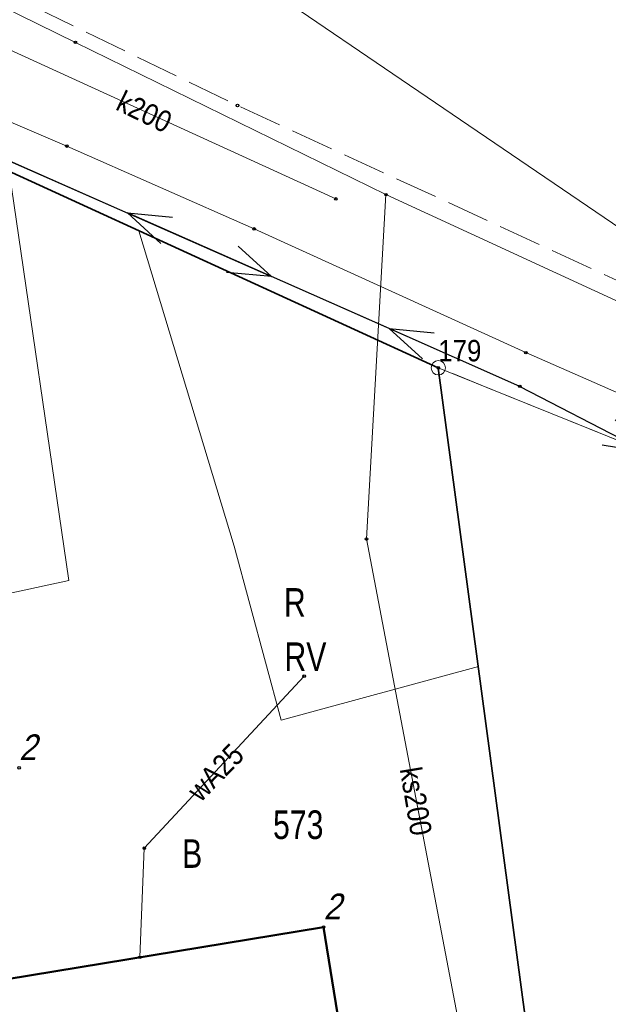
# Model space of a CAD drawing. Header units: metres. Extents: x 5551907 to 5556416, y 5709283 to 5712755.
# Tile 80 of 100: x 5554599 to 5554619, y 5710703 to 5710737. Entities that reach past the tile are written whole.
import ezdxf
from ezdxf.enums import TextEntityAlignment as Align

# ---------------------------------------------------------------- set-up
doc = ezdxf.new("R2010")
doc.units = ezdxf.units.M
for name, pattern in [('1.5_0.5', [2, 1.5, -0.5]), ('219-500', [0]), ('suep_nn_500', [0])]:
    doc.linetypes.add(name, pattern=pattern)
doc.layers.get('0').update_dxf_attribs({"color": 2, "lineweight": 5})
doc.styles.get("Standard").update_dxf_attribs({"font": 'Working1250', "width": 0.75})
doc.linetypes.add('902-500', pattern='A,3.75,0,[1,ksztalty.shx,S=0.5,R=0,X=0,Y=0],3.75', length=7.5)

# ---------------------------------------------------------------- blocks, each defined once
blk = doc.blocks.new('PUNKTBUD')
at = {"color": 0}
blk.add_circle((0, 0), 0.045, dxfattribs=at)
blk = doc.blocks.new('202')
at = {"color": 0, "linetype": 'Continuous', "lineweight": 0}
blk.add_circle((0, 0), 0.25, dxfattribs=at)
blk = doc.blocks.new('SUEP1')
at = {"color": 0, "linetype": 'Continuous'}
for p, q in [((5, 0), (3.5, 0.5)), ((15, 0), (13.5, 0.5)), ((0, 0), (5, 0)), ((5, 0), (3.5, -0.5)), ((5, 0), (15, 0)), ((15, 0), (13.5, -0.5))]:
    blk.add_line(p, q, dxfattribs=at)
blk = doc.blocks.new('PIKIETAW1891')
at = {"color": 0}
blk.add_circle((0, 0), 0.045, dxfattribs=at)

msp = doc.modelspace()

# ---------------------------------------------------------------- linework, layer by layer
at = {"layer": '217-kontur klasyfikacyjny', "color": 3, "linetype": 'CONTINUOUS', "lineweight": 18, "flags": 128}
for points in [[(5554600.41, 5710717.61), (5554598.32, 5710731.93)], [(5554602.86, 5710729.84), (5554606.19, 5710718.81)], [(5554613.33, 5710725.05), (5554602.86, 5710729.84)], [(5554614.73, 5710714.6), (5554613.33, 5710725.05)], [(5554606.19, 5710718.81), (5554607.83, 5710712.72)], [(5554593.88, 5710716.2), (5554600.41, 5710717.61)], [(5554607.83, 5710712.72), (5554614.73, 5710714.6)]]:
    msp.add_lwpolyline(points, dxfattribs=at)
at = {"layer": '218-kontur użytku gruntowego', "color": 3, "linetype": 'CONTINUOUS', "lineweight": 18, "flags": 128}
for points in [[(5554620.91, 5710729.1), (5554599.04, 5710743.99)], [(5554600.41, 5710717.61), (5554598.32, 5710731.93)], [(5554602.86, 5710729.84), (5554598.32, 5710731.93)], [(5554598.32, 5710731.93), (5554600.41, 5710717.61)], [(5554598.32, 5710731.93), (5554602.86, 5710729.84)], [(5554602.86, 5710729.84), (5554606.19, 5710718.81)], [(5554613.33, 5710725.05), (5554602.86, 5710729.84)], [(5554606.19, 5710718.81), (5554602.86, 5710729.84)], [(5554602.86, 5710729.84), (5554613.33, 5710725.05)], [(5554619.91, 5710722.39), (5554613.33, 5710725.05)], [(5554613.33, 5710725.05), (5554614.73, 5710714.6)], [(5554614.73, 5710714.6), (5554613.33, 5710725.05)], [(5554613.33, 5710725.05), (5554619.91, 5710722.39)], [(5554606.19, 5710718.81), (5554607.83, 5710712.72)], [(5554607.83, 5710712.72), (5554606.19, 5710718.81)], [(5554593.88, 5710716.2), (5554600.41, 5710717.61)], [(5554600.41, 5710717.61), (5554593.88, 5710716.2)], [(5554607.83, 5710712.72), (5554614.73, 5710714.6)], [(5554614.73, 5710714.6), (5554607.83, 5710712.72)], [(5554614.73, 5710714.6), (5554616.99, 5710697.72)], [(5554616.99, 5710697.72), (5554614.73, 5710714.6)]]:
    msp.add_lwpolyline(points, dxfattribs=at)
at = {"layer": '219-działka ewidencyjna', "color": 7, "linetype": '219-500', "lineweight": 18, "flags": 128}
for points in [[(5554599.04, 5710743.99), (5554620.91, 5710729.1)], [(5554594.08, 5710733.87), (5554613.33, 5710725.05)], [(5554613.33, 5710725.05), (5554619.91, 5710722.39)], [(5554613.33, 5710725.05), (5554616.99, 5710697.72)]]:
    msp.add_lwpolyline(points, dxfattribs=at)
at = {"layer": '312-budynek ewidencyjny', "color": 7, "linetype": 'CONTINUOUS', "lineweight": 50, "flags": 128}
for points in [[(5554596.47, 5710703.36), (5554609.32, 5710705.48)], [(5554609.32, 5710705.48), (5554610.71, 5710696.81)]]:
    msp.add_lwpolyline(points, dxfattribs=at)
at = {"layer": 'jezdnia', "color": 7, "linetype": '1.5_0.5', "lineweight": 18, "flags": 128}
msp.add_lwpolyline([(5554675.02, 5710691.46), (5554675.69, 5710690.76), (5554676.17, 5710692.67), (5554681.33, 5710687.45), (5554684.23, 5710691.15), (5554695.36, 5710711.8), (5554692.89, 5710709.75), (5554688.79, 5710708.23), (5554685.3, 5710707.19), (5554682.59, 5710706.73), (5554679.42, 5710706.56), (5554677.07, 5710706.43), (5554673.62, 5710706.68), (5554667.97, 5710707.1), (5554662.55, 5710708.19), (5554661.27, 5710709.17), (5554660.58, 5710708.2), (5554651.86, 5710713.22), (5554606.31, 5710734.23), (5554593.33, 5710740.52), (5554591.11, 5710741.96), (5554589.92, 5710742.92), (5554588.72, 5710744.51), (5554587.89, 5710746.28), (5554587.57, 5710747.72), (5554587.63, 5710749.73), (5554580.33, 5710733.32), (5554581.99, 5710734.46), (5554583.51, 5710735.12), (5554585.51, 5710735.55), (5554587.49, 5710735.68), (5554589.5, 5710735.63), (5554591.16, 5710735.36), (5554594.08, 5710733.87), (5554613.33, 5710725.05), (5554619.91, 5710722.39), (5554634.14, 5710716), (5554641.45, 5710712.65), (5554642.78, 5710711.9), (5554643.26, 5710710.31), (5554644.98, 5710710.14), (5554646.64, 5710709.95), (5554647.53, 5710709.5), (5554649.01, 5710707.74), (5554664.55, 5710700.22), (5554665.92, 5710700.33)], close=True, dxfattribs=at)
at = {"layer": 'ogrodzenie trwałe', "color": 7, "linetype": '902-500', "lineweight": 35, "flags": 128}
msp.add_lwpolyline([(5554589.55, 5710734.63), (5554594.08, 5710733.87), (5554613.33, 5710725.05), (5554616.99, 5710697.72)], dxfattribs=at)
at = {"layer": 'przewód elektroenergetyczny niskiego napięcia', "color": 1, "linetype": 'suep_nn_500', "lineweight": 18, "flags": 128}
for points in [[(5554593.78, 5710734.31), (5554616.18, 5710724.4)], [(5554616.18, 5710724.4), (5554648.46, 5710707.63)], [(5554648.46, 5710707.63), (5554616.18, 5710724.4)]]:
    msp.add_lwpolyline(points, dxfattribs=at)
at = {"layer": 'przewód gazowy', "color": 40, "linetype": 'CONTINUOUS', "lineweight": 18, "flags": 128}
msp.add_lwpolyline([(5554649.76, 5710710.2), (5554630.75, 5710719.27), (5554616.39, 5710725.58), (5554606.89, 5710729.91), (5554600.34, 5710732.81), (5554580.3, 5710741.41)], dxfattribs=at)
at = {"layer": 'przewód kanalizacyjny', "color": 34, "linetype": 'CONTINUOUS', "lineweight": 18, "flags": 128}
for points in [[(5554684.73, 5710687.89), (5554674.71, 5710696.38), (5554663.18, 5710704.13), (5554652.81, 5710710.81), (5554636.55, 5710719.56), (5554611.5, 5710731.11), (5554600.64, 5710736.44), (5554580.43, 5710746.37)], [(5554577.27, 5710740.93), (5554589.51, 5710740.23), (5554609.75, 5710730.96)], [(5554614.47, 5710699.9), (5554610.82, 5710719.06), (5554611.5, 5710731.11)]]:
    msp.add_lwpolyline(points, dxfattribs=at)
at = {"layer": 'przewód wodociągowy', "color": 5, "linetype": 'CONTINUOUS', "lineweight": 18, "flags": 128}
msp.add_lwpolyline([(5554602.89, 5710704.42), (5554603.05, 5710708.24), (5554608.64, 5710714.26)], dxfattribs=at)

# ---------------------------------------------------------------- block references
at = {"layer": '202-punkt graniczny', "color": 7, "linetype": 'CONTINUOUS', "lineweight": 18}
msp.add_blockref('202', (5554613.33, 5710725.05), dxfattribs=at)
at = {"layer": 'przewód elektroenergetyczny niskiego napięcia', "color": 1, "linetype": 'CONTINUOUS', "lineweight": 18}
for p, rotation in [((5554593.78, 5710734.31), 336.135), ((5554616.18, 5710724.4), 156.135), ((5554616.18, 5710724.4), 332.547)]:
    msp.add_blockref('SUEP1', p, dxfattribs=dict(at, rotation=rotation))
at = {"layer": 'Punkt budynku', "color": 5, "linetype": 'CONTINUOUS', "lineweight": 18}
for p in [(5554598.67, 5710711.05), (5554609.32, 5710705.48)]:
    msp.add_blockref('PUNKTBUD', p, dxfattribs=at)
at = {"layer": 'Punkt roboczy BDOT GESUT K1', "color": 6, "linetype": 'CONTINUOUS', "lineweight": 18}
for p in [(5554600.64, 5710736.44), (5554606.31, 5710734.23), (5554600.34, 5710732.81), (5554609.75, 5710730.96), (5554611.5, 5710731.11), (5554611.5, 5710731.11), (5554606.89, 5710729.91), (5554616.39, 5710725.58), (5554613.33, 5710725.05), (5554613.33, 5710725.05), (5554616.18, 5710724.4), (5554610.82, 5710719.06), (5554608.64, 5710714.26), (5554603.05, 5710708.24), (5554602.89, 5710704.42)]:
    msp.add_blockref('PIKIETAW1891', p, dxfattribs=at)

# ---------------------------------------------------------------- texts
at = {"layer": '202-punkt graniczny-Atr103', "color": 7, "width": 0.9}
msp.add_text('179', height=0.75, dxfattribs=at).set_placement((5554613.33, 5710725.05), align=Align.BOTTOM_LEFT)
msp.add_text('179', height=0.75, dxfattribs=at).set_placement((5554613.33, 5710725.05), align=Align.BOTTOM_LEFT)
at = {"layer": '209-oznaczenie konturu klasyfikacyjnego', "color": 3, "linetype": 'CONTINUOUS', "lineweight": 18, "width": 0.79}
msp.add_text('RV', height=1, dxfattribs=at).set_placement((5554607.95, 5710715.44), align=Align.TOP_LEFT)
at = {"layer": '210-oznaczenie konturu użytku gruntowego', "color": 3, "linetype": 'CONTINUOUS', "lineweight": 18, "width": 0.79}
for s, p in [('R', (5554607.93, 5710716.34)), ('B', (5554604.37, 5710707.55))]:
    msp.add_text(s, height=1, dxfattribs=at).set_placement(p)
at = {"layer": '211-numer działki ewidencyjnej', "color": 7, "linetype": 'CONTINUOUS', "lineweight": 18, "width": 0.79}
msp.add_text('573', height=1, dxfattribs=at).set_placement((5554607.55, 5710708.56))
at = {"layer": 'przewód kanalizacyjny-Atr1', "color": 34, "width": 0.9}
for s, rotation, p in [('k200', 334.079, (5554602.17, 5710734.44)), ('ks200', 279.477, (5554612.35, 5710711.07))]:
    msp.add_text(s, height=0.75, rotation=rotation, dxfattribs=at).set_placement(p, align=Align.MIDDLE_LEFT)
at = {"layer": 'przewód wodociągowy-Atr1', "color": 5, "width": 0.9}
msp.add_text('wA25', height=0.75, rotation=45.788, dxfattribs=at).set_placement((5554604.75, 5710710.08), align=Align.MIDDLE_LEFT)
at = {"layer": 'Punkt budynku-Atr103', "color": 5, "oblique": 15, "width": 0.9}
msp.add_text('2', height=0.9, dxfattribs=at).set_placement((5554598.67, 5710711.05), align=Align.BOTTOM_LEFT)
at = {"layer": 'Punkt budynku-Atr104', "color": 5, "oblique": 15, "width": 0.9}
msp.add_text('2', height=0.9, dxfattribs=at).set_placement((5554609.32, 5710705.48), align=Align.BOTTOM_LEFT)

doc.saveas('drawing.dxf')
